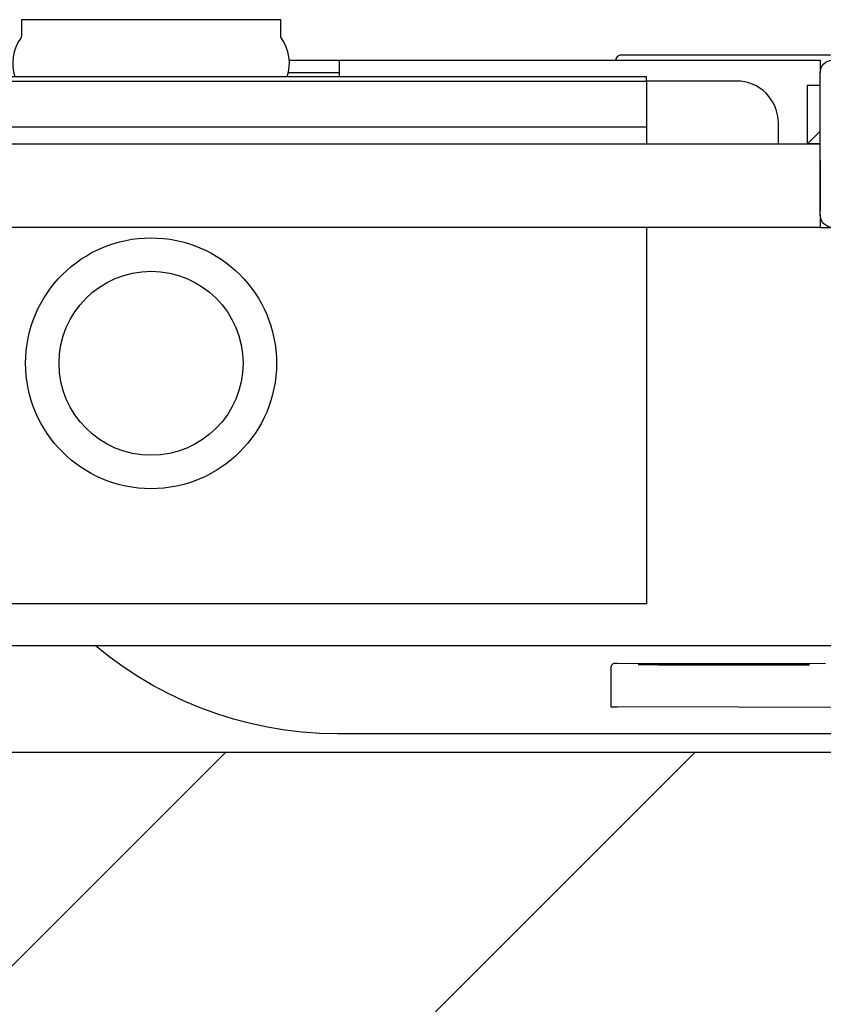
# Model space of a CAD drawing. Header units: millimetres. Extents: x 28600 to 181045, y -399112 to -163690.
# Tile 119 of 256: x 60872 to 60891, y -197729 to -197705. Entities that reach past the tile are written whole.
import ezdxf

# ---------------------------------------------------------------- set-up
doc = ezdxf.new("R2010")
doc.units = ezdxf.units.MM
doc.layers.get('0').update_dxf_attribs({"color": 8})
doc.layers.add('!! 1_hatch projektowane ściany', color=8, linetype='Continuous')
doc.layers.add('!! 1_PROJ Sciany', color=8, linetype='Continuous')
doc.layers.add('!!_@ wypos sanit nd', color=8, linetype='Continuous', plot=False)

# ---------------------------------------------------------------- blocks, each defined once
blk = doc.blocks.new('A$C4ebe9e89')
for points in [[(-0.18941, 0.17081), (-0.04454, 0.17081), (-0.04035, 0.17071), (-0.03616, 0.17042), (-0.032, 0.16993), (-0.02786, 0.16925), (-0.02376, 0.16837), (-0.0197, 0.16731), (-0.0157, 0.16606), (-0.01176, 0.16462), (-0.00789, 0.163), (-0.0041, 0.1612), (-0.0004, 0.15923), (0.0032, 0.15708), (0.00671, 0.15478), (0.0101, 0.1523), (0.01337, 0.14968)], [(-0.19839, 0.16455), (-0.11148, 0.16437)], [(-0.16124, 0.15406), (-0.11145, 0.15396), (-0.11127, 0.15396), (-0.11111, 0.15396), (-0.11099, 0.15396), (-0.11083, 0.15397), (-0.11065, 0.15401), (-0.11048, 0.15408), (-0.11033, 0.15418), (-0.1102, 0.1543), (-0.11009, 0.15445), (-0.11001, 0.15461), (-0.10996, 0.15479), (-0.10995, 0.15497), (-0.10997, 0.16396), (-0.10998, 0.16435)], [(-0.12195, 0.15427), (-0.15195, 0.15433)], [(-0.15195, 0.15423), (-0.12195, 0.15417)], [(0.16493, 0.14968), (-0.16477, 0.14968)], [(-0.11847, 0.04968), (-0.11847, 0.13968), (0.11153, 0.13968), (0.11153, 0.04968)], [(-0.16, 0.04668), (-0.16, 0.04968), (0.16, 0.04968), (0.16, 0.04668)], [(-0.16, 0.03368), (-0.16, 0.04568)], [(0.16, 0.02668), (0.157, 0.02968), (0.16, 0.02968), (-0.16, 0.02968), (-0.157, 0.02968), (-0.16, 0.02668)], [(-0.157, 0.02968), (-0.157, 0.01568), (-0.16, 0.01568)], [(0.10602, 0.02968), (0.10602, 0.0256), (-0.11847, 0.0256)], [(-0.03305, 0.00968), (-0.16, 0.00968), (-0.16, 0.01268)], [(-0.045, 0.00968), (-0.045, 0.01368)], [(-0.045, 0.01268), (-0.03283, 0.01268)]]:
    blk.add_lwpolyline(points)
for points in [[(-0.15993, 0.04968), (-0.17248, 0.04968, 0.405519), (-0.172, 0.05018), (-0.172, 0.05088, 0.414214), (-0.1725, 0.05138), (-0.1875, 0.05138, 0.414214), (-0.188, 0.05088), (-0.188, 0.05018, 0.405519), (-0.18751, 0.04968), (-0.19, 0.04968, -0.414214), (-0.2, 0.05968), (-0.2, 0.13968, -0.266001), (-0.19506, 0.1483)], [(-0.15, 0.02968), (-0.15, 0.02468, 0.414214), (-0.14, 0.01468), (-0.11847, 0.01468), (-0.11847, 0.02968)], [(-0.04, 0.01368), (-0.03255, 0.01368, 0.236962), (-0.03118, 0.00443, -0.154353), (-0.031, 0.00386), (-0.031, 0), (0.031, 0), (0.031, 0.00386, -0.154353), (0.03118, 0.00443, 0.236962), (0.03256, 0.01368), (0.04, 0.01368)], [(-0.1633, 0.00948, 0.412536), (-0.1623, 0.00848), (-0.1125, 0.00848), (-0.11221, 0.00851), (-0.11193, 0.0086), (-0.11168, 0.00873), (-0.11145, 0.00892), (-0.11126, 0.00914), (-0.11112, 0.0094), (-0.11104, 0.00968)]]:
    blk.add_lwpolyline(points, format="xyb")
blk.add_lwpolyline([(-0.2, 0.01268), (-0.2, 0.04668, -0.414214), (-0.197, 0.04968), (-0.163, 0.04968, -0.414214), (-0.16, 0.04668), (-0.16, 0.01268, -0.414214), (-0.163, 0.00968), (-0.197, 0.00968, -0.414214)], format="xyb", close=True)
blk.add_lwpolyline([(-0.11847, 0.01368), (0.11153, 0.01368), (0.11153, 0.01468), (-0.11847, 0.01468)], close=True)
for radius in [0.03, 0.022]:
    blk.add_circle((0, 0.08218), radius)
for centre, major_axis, start_param, end_param in [((-0.11148, 0.16436), (-0.0015, 0), 3.141878, 4.712682), ((-0.15195, 0.15428), (0.0055, -0.00001), 1.571085, 4.712678), ((-0.12195, 0.15422), (0.0055, -0.00001), 4.712678, 7.854271)]:
    blk.add_ellipse(centre, major_axis=major_axis, ratio=0.008726, start_param=start_param, end_param=end_param)

msp = doc.modelspace()

# ---------------------------------------------------------------- hatches: boundary and pattern name
at = {"layer": '!! 1_hatch projektowane ściany'}
h = msp.add_hatch(dxfattribs=at)
h.set_pattern_fill('ANSI31', color=256, scale=2.5)
h.set_pattern_definition([(45, (0, -1.54), (-5.61266008, 5.61266008), [])])
h.paths.add_polyline_path([(60824.56735, -197734.62813), (61135.43682, -197734.62813), (61135.43682, -197722.62813), (60824.56735, -197722.62813)])

# ---------------------------------------------------------------- linework, layer by layer
msp.add_lwpolyline([(60824.56735, -197734.62813), (61135.43682, -197734.62813), (61135.43682, -197722.62813), (60824.56735, -197722.62813)], close=True, dxfattribs=at)
at = {"layer": '!! 1_PROJ Sciany'}
msp.add_lwpolyline([(61135.43682, -197722.62813), (60824.56735, -197722.62813)], dxfattribs=at)

# ---------------------------------------------------------------- block references
at = {"layer": '!!_@ wypos sanit nd', "xscale": 100, "yscale": 100, "zscale": 100, "rotation": 180}
msp.add_blockref('A$C4ebe9e89', (60874.83287, -197705.10202), dxfattribs=at)

doc.saveas('drawing.dxf')
